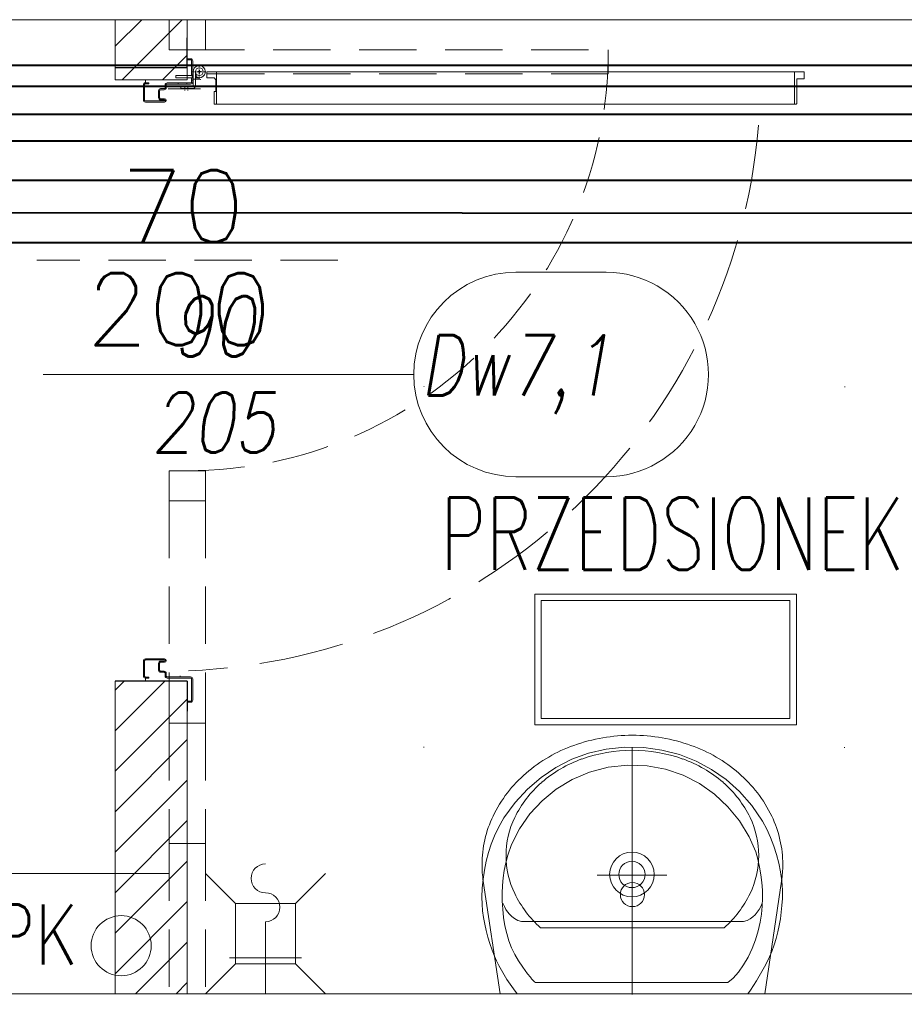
# Model space of a CAD drawing. Header units: millimetres. Extents: x -82287 to 177822, y -399756 to 0.
# Tile 177 of 228: x 52182 to 52329, y -195362 to -195199. Entities that reach past the tile are written whole.
import ezdxf
from ezdxf.enums import TextEntityAlignment as Align
from ezdxf.lldxf.tags import DXFTag

# ---------------------------------------------------------------- set-up
doc = ezdxf.new("R2010")
doc.units = ezdxf.units.MM
doc.header["$MEASUREMENT"] = 0
for name, pattern in [('SUŁOSZOWA - PB 21 03$0$CENTER', [0.6, 0.375, -0.075, 0.075, -0.075]), ('SUŁOSZOWA - PB 21 03$0$DOT', [6.35, 0, -6.35]), ('SUŁOSZOWA - PB 21 03$0$Hidden Line', [391.222223, 282.222223, -109]), ('SUŁOSZOWA - PB 21 03$0$HIDDEN2', [4.7625, 3.175, -1.5875])]:
    doc.linetypes.add(name, pattern=pattern)
doc.layers.get('DEFPOINTS').update_dxf_attribs({"lineweight": 50})
doc.layers.add('FL_XREF', color=252, linetype='Continuous')
for name, color, linetype, lineweight, true_color in [('IS_Ciepła_woda', 1, 'DASHDOT', 40, 0xff0000), ('IS_Cyrkulacja', 7, 'DASHWAVE', 40, 0x800080), ('IS_Zimna_woda', 5, 'SOLID', 40, 0x0000ff)]:
    doc.layers.add(name, color=color, linetype=linetype, lineweight=lineweight, true_color=true_color)
for name, color, linetype, lineweight in [('IS_Powrót', 5, 'DASH', 40), ('IS_Zasilanie', 1, 'SOLID', 40), ('SUŁOSZOWA - PB 21 03$0$!! 0_ Istn-sciany', 251, 'Continuous', 0), ('SUŁOSZOWA - PB 21 03$0$!! 0_ Istn-widok', 251, 'Continuous', 0), ('SUŁOSZOWA - PB 21 03$0$!! 0_Istn-armatura', 251, 'Continuous', 0), ('SUŁOSZOWA - PB 21 03$0$!! 0_opis pionów', 251, 'Continuous', 0), ('SUŁOSZOWA - PB 21 03$0$!! 0_Opis_pom', 251, 'Continuous', 0), ('SUŁOSZOWA - PB 21 03$0$!! 1_OPIS POM NOWE', 251, 'Continuous', 0), ('SUŁOSZOWA - PB 21 03$0$!! 1_PROJ Sciany', 251, 'Continuous', 0), ('SUŁOSZOWA - PB 21 03$0$!! 2 ZABUDOWA GK-MDF', 251, 'Continuous', 0), ('SUŁOSZOWA - PB 21 03$0$!! 2_Drzwi - nowe remont', 251, 'Continuous', 0), ('SUŁOSZOWA - PB 21 03$0$!! 2_drzwi opis', 251, 'Continuous', 0), ('SUŁOSZOWA - PB 21 03$0$!! 2_Hatch_zamurowania', 251, 'Continuous', 0), ('SUŁOSZOWA - PB 21 03$0$!! 2_WYBURZENIA DO REMONTU', 251, 'Continuous', 0), ('SUŁOSZOWA - PB 21 03$0$!! 2_wypos-sanitarne', 251, 'Continuous', 0), ('SUŁOSZOWA - PB 21 03$0$Dimension (ISO)', 251, 'Continuous', 0)]:
    doc.layers.add(name, color=color, linetype=linetype, lineweight=lineweight)
doc.styles.add('SUŁOSZOWA - PB 21 03$0$50', font='ROMANS.shx', dxfattribs={"width": 0.8, "oblique": 10, "height": 10})
doc.styles.add('SUŁOSZOWA - PB 21 03$0$ARCHETYP', font='romans.shx', dxfattribs={"height": 15})
doc.styles.add('SUŁOSZOWA - PB 21 03$0$ARIAL', font='tahoma.ttf')
doc.styles.add('SUŁOSZOWA - PB 21 03$0$Note Text (ISO)', font='tahoma.ttf')
doc.styles.add('SUŁOSZOWA - PB 21 03$0$TXT', font='simplex.shx')
tags = doc.linetypes.add('DASH', pattern=[15, 10, -5]).pattern_tags.tags
tags[6:7] = [DXFTag(74, 4), DXFTag(75, 0), DXFTag(340, '0'), DXFTag(46, 0.0), DXFTag(50, 0.0), DXFTag(44, 0.0), DXFTag(45, 0.0)]
tags[4:5] = [DXFTag(74, 4), DXFTag(75, 0), DXFTag(340, '0'), DXFTag(46, 0.0), DXFTag(50, 0.0), DXFTag(44, 0.0), DXFTag(45, 0.0)]
tags = doc.linetypes.add('DASHDOT', pattern=[20, 10, -5, 0, -5]).pattern_tags.tags
tags[10:11] = [DXFTag(74, 4), DXFTag(75, 0), DXFTag(340, '0'), DXFTag(46, 0.0), DXFTag(50, 0.0), DXFTag(44, 0.0), DXFTag(45, 0.0)]
tags[8:9] = [DXFTag(74, 4), DXFTag(75, 0), DXFTag(340, '0'), DXFTag(46, 0.0), DXFTag(50, 0.0), DXFTag(44, 0.0), DXFTag(45, 0.0)]
tags[6:7] = [DXFTag(74, 4), DXFTag(75, 0), DXFTag(340, '0'), DXFTag(46, 0.0), DXFTag(50, 0.0), DXFTag(44, 0.0), DXFTag(45, 0.0)]
tags[4:5] = [DXFTag(74, 4), DXFTag(75, 0), DXFTag(340, '0'), DXFTag(46, 0.0), DXFTag(50, 0.0), DXFTag(44, 0.0), DXFTag(45, 0.0)]
tags = doc.linetypes.add('DASHWAVE', pattern='A,10,-5,-20,[138,IS_LineDef.shx,S=2,R=0,X=-20,Y=0],-5', length=40).pattern_tags.tags
tags[16:17] = [DXFTag(74, 4), DXFTag(75, 0), DXFTag(340, '0'), DXFTag(46, 0.0), DXFTag(50, 0.0), DXFTag(44, 0.0), DXFTag(45, 0.0)]
tags[6:7] = [DXFTag(74, 4), DXFTag(75, 0), DXFTag(340, '0'), DXFTag(46, 0.0), DXFTag(50, 0.0), DXFTag(44, 0.0), DXFTag(45, 0.0)]
tags[4:5] = [DXFTag(74, 4), DXFTag(75, 0), DXFTag(340, '0'), DXFTag(46, 0.0), DXFTag(50, 0.0), DXFTag(44, 0.0), DXFTag(45, 0.0)]
tags = doc.linetypes.add('SOLID', pattern=[10, 10, 0]).pattern_tags.tags
tags[6:7] = [DXFTag(74, 4), DXFTag(75, 0), DXFTag(340, '0'), DXFTag(46, 0.0), DXFTag(50, 0.0), DXFTag(44, 0.0), DXFTag(45, 0.0)]
tags[4:5] = [DXFTag(74, 4), DXFTag(75, 0), DXFTag(340, '0'), DXFTag(46, 0.0), DXFTag(50, 0.0), DXFTag(44, 0.0), DXFTag(45, 0.0)]
doc.dimstyles.new('SUŁOSZOWA - PB 21 03$0$Default (ISO)', dxfattribs={"dimscale": 5, "dimtxt": 5, "dimasz": 5, "dimexe": 3.175, "dimexo": 0, "dimgap": 0.762, "dimtad": 1, "dimdec": 0, "dimrnd": 1e-08, "dimzin": 0, "dimtxsty": 'SUŁOSZOWA - PB 21 03$0$Note Text (ISO)', "dimcen": 0.09, "dimdle": 10, "dimclrd": 256, "dimclre": 256, "dimclrt": 256, "dimazin": 0, "dimtfac": 0.70104, "dimtmove": 0, "dimatfit": 3, "dimfxl": 1, "dimtolj": 1, "dimtzin": 0, "dimlwd": -1, "dimlwe": -1, "dimarcsym": 0})

# ---------------------------------------------------------------- blocks, each defined once
blk = doc.blocks.new('SUŁOSZOWA - PB 21 03$0$A$C578D6593')
for p, q in [((-26.36, 0), (-29.16, 18.76)), ((17.64, 0), (20.43, 18.76)), ((-19.63, 11), (10.9, 11)), ((-26.36, 0), (17.64, 0))]:
    blk.add_line(p, q)
blk.add_circle((-4.36, 16.5), 2)
for centre, radius, start, end in [((-4.36, 14), 29, 90, 109.6071), ((-4.36, 14), 29, 70.3929, 90), ((-5.67, 17.67), 25.11, 109.6071, 130.6955), ((-3.06, 17.67), 25.11, 49.3045, 70.3929), ((-4.36, 15.5), 25, 90, 109.6071), ((-4.36, 15.5), 25, 70.3929, 90), ((-5.67, 19.17), 21.11, 109.6071, 130.6955), ((-3.06, 19.17), 21.11, 49.3045, 70.3929), ((-7.68, 20), 22.03, 130.6955, 154.2825), ((-1.05, 20), 22.03, 25.7175, 49.3045), ((-7.68, 21.5), 18.03, 130.6955, 154.2825), ((-1.05, 21.5), 18.03, 25.7175, 49.3045), ((-10.79, 21.5), 18.58, 154.2825, 180), ((2.06, 21.5), 18.58, 0, 25.7175), ((-10.79, 23), 14.58, 154.2825, 180), ((2.06, 23), 14.58, 0, 25.7175), ((-10.79, 23), 14.58, 180, 205.7175), ((2.06, 23), 14.58, 334.2825, 0), ((-10.79, 21.5), 18.58, 180, 188.4794), ((2.06, 21.5), 18.58, 351.5206, 0), ((-7.68, 24.5), 18.03, 205.7175, 228.4823), ((-1.05, 24.5), 18.03, 311.5177, 334.2825)]:
    blk.add_arc(centre, radius, start, end)
blk = doc.blocks.new('SUŁOSZOWA - PB 21 03$0$A$C19D82A3D')
for points in [[(-5, 10), (-10, 15)], [(5, 10), (10, 15)], [(-5, 0), (-10, -5)], [(5, 0), (10, -5)]]:
    blk.add_lwpolyline(points)
blk.add_lwpolyline([(-5, 10), (5, 10), (5, 0), (-5, 0)], close=True)
blk = doc.blocks.new('SUŁOSZOWA - PB 21 03$0$A$C22F40D41')
for points in [[(6, -6), (6, 6)], [(0, 0), (12, 0)]]:
    blk.add_lwpolyline(points)
for centre, start, end in [((19.2, 0), 0, 180), ((14.4, 0), 180, 0)]:
    blk.add_arc(centre, 2.4, start, end)
blk = doc.blocks.new('SUŁOSZOWA - PB 21 03$0$A$C527aaae0')
at = {"lineweight": 5}
for points in [[(0, 0), (0, -0.4111)], [(0.1863, -0.1214), (0.1863, -0.1211)], [(0.1863, -0.1211), (0.1863, -0.1214)], [(-0.0573, -0.1985), (0.0582, -0.1985)]]:
    blk.add_lwpolyline(points, dxfattribs=at)
for points in [[(0.1915, -0.001), (0.1975, -0.0093), (0.203, -0.0173), (0.2082, -0.025), (0.213, -0.0326), (0.2175, -0.0402), (0.2216, -0.0479), (0.2255, -0.0558), (0.2292, -0.0639), (0.2328, -0.0735), (0.2366, -0.0845), (0.2399, -0.0953), (0.2429, -0.1061), (0.2453, -0.1169), (0.2473, -0.1278), (0.2487, -0.1389), (0.2495, -0.1502), (0.2498, -0.1618), (0.2492, -0.1766), (0.2478, -0.1918), (0.2457, -0.2067), (0.2428, -0.2214), (0.239, -0.2358), (0.2344, -0.25), (0.2289, -0.2639), (0.2225, -0.2775), (0.2132, -0.2936), (0.1947, -0.319), (0.174, -0.3415), (0.1513, -0.361), (0.1268, -0.3776), (0.1005, -0.391), (0.0726, -0.4011), (0.0432, -0.4079), (0.0125, -0.4112), (-0.0191, -0.4105), (-0.0495, -0.4063), (-0.0786, -0.3988), (-0.1062, -0.3881), (-0.1321, -0.3743), (-0.1563, -0.3574), (-0.1786, -0.3374), (-0.1988, -0.3143), (-0.2168, -0.2883), (-0.2237, -0.2746), (-0.2299, -0.2608), (-0.2353, -0.2468), (-0.24, -0.2327), (-0.2438, -0.2183), (-0.2467, -0.2037), (-0.2487, -0.1888), (-0.2498, -0.1735), (-0.2497, -0.1595), (-0.249, -0.1479), (-0.2479, -0.1367), (-0.2463, -0.1256), (-0.2444, -0.1148), (-0.242, -0.104), (-0.2392, -0.0932), (-0.2359, -0.0823), (-0.2322, -0.0712), (-0.2282, -0.0623), (-0.2242, -0.0541), (-0.22, -0.0461), (-0.2157, -0.0381), (-0.2113, -0.0303), (-0.2067, -0.0225), (-0.2019, -0.0148), (-0.1969, -0.0071), (-0.1921, -0.001)], [(0.1608, -0.0198), (0.1622, -0.0209), (0.1634, -0.022), (0.1645, -0.023), (0.1654, -0.024), (0.1663, -0.025), (0.1672, -0.0261), (0.1682, -0.0273), (0.1692, -0.0287), (0.1739, -0.0344), (0.1821, -0.0451), (0.1893, -0.0557), (0.1954, -0.0665), (0.2007, -0.0776), (0.2051, -0.0891), (0.2087, -0.1012), (0.2116, -0.114), (0.2138, -0.1277), (0.2152, -0.1416), (0.216, -0.1551), (0.2162, -0.1682), (0.2158, -0.181), (0.2146, -0.1937), (0.2128, -0.2063), (0.2103, -0.2189), (0.2069, -0.2316), (0.2007, -0.2493), (0.1874, -0.2756), (0.1704, -0.3001), (0.1499, -0.3221), (0.1263, -0.3413), (0.1, -0.3573), (0.0711, -0.3696), (0.0402, -0.3777), (0.0074, -0.3812), (-0.0248, -0.3802), (-0.0555, -0.3745), (-0.0846, -0.3645), (-0.1119, -0.3506), (-0.1369, -0.3331), (-0.1592, -0.3122), (-0.1785, -0.2885), (-0.1945, -0.2622), (-0.2053, -0.2373), (-0.2088, -0.2247), (-0.2117, -0.2119), (-0.2139, -0.1991), (-0.2155, -0.1862), (-0.2165, -0.1732), (-0.2167, -0.1601), (-0.2161, -0.147), (-0.2148, -0.1337), (-0.2129, -0.12), (-0.2097, -0.1056), (-0.2052, -0.0909), (-0.1995, -0.0763), (-0.1928, -0.0622), (-0.1851, -0.049), (-0.1767, -0.0372), (-0.1676, -0.0271), (-0.159, -0.0198)]]:
    blk.add_lwpolyline(points, close=True)
blk.add_lwpolyline([(0.2151, -0.1518), (0.2126, -0.1464), (0.21, -0.1415), (0.2071, -0.1372), (0.2038, -0.1333), (0.2, -0.1297), (0.1955, -0.1264), (0.1903, -0.1232), (0.1842, -0.1211), (-0.1851, -0.1211), (-0.1909, -0.1228), (-0.1959, -0.1256), (-0.2003, -0.1289), (-0.2043, -0.1326), (-0.2078, -0.1367), (-0.2109, -0.1413), (-0.2137, -0.1463), (-0.2163, -0.1518), (-0.2163, -0.1521)])
at = {"linetype": 'SUŁOSZOWA - PB 21 03$0$DOT'}
blk.add_lwpolyline([(-0.3533, -0.4109), (0.3467, -0.4109), (0.3467, -1.0109), (-0.3533, -1.0109)], close=True, dxfattribs=at)
for radius in [0.0371, 0.0219]:
    blk.add_circle((0.0005, -0.1995), radius)
blk = doc.blocks.new('SUŁOSZOWA - PB 21 03$0$zaw-dr-90-p')
at = {"color": 2, "linetype": 'SUŁOSZOWA - PB 21 03$0$CENTER', "ltscale": 0.2}
for p, q in [((24.5, 24), (31, 24)), ((24.5, 19), (31, 19)), ((12, 0), (-12, 0)), ((0, 12), (0, -12))]:
    blk.add_line(p, q, dxfattribs=at)
at = {"ltscale": 0.2}
for p, q in [((10, 12), (6.5, 12)), ((10, 0), (10, 6.5))]:
    blk.add_line(p, q, dxfattribs=at)
blk.add_lwpolyline([(10, 10), (10, 39), (6.5, 39), (6.5, 10)], dxfattribs=at)
blk.add_lwpolyline([(0, 6.5), (23.5, 6.5, 0.414214), (28, 11), (28, 31), (24.5, 31), (24.5, 11, -0.414214), (23.5, 10), (0, 10, 4.561698), (7.6, 6.5), (4.9, 4.2)], format="xyb", dxfattribs=at)
blk.add_lwpolyline([(-0.2, -0.2), (-2.5, -0.2), (-2.5, 0.2), (-0.2, 0.2), (-0.2, 2.5), (0.2, 2.5), (0.2, 0.2), (2.8, 0.2), (2.8, -0.2), (0.2, -0.2), (0.2, -2.8), (-0.2, -2.8)], close=True)
blk.add_circle((0, 0), 6.5, dxfattribs=at)
blk = doc.blocks.new('SUŁOSZOWA - PB 21 03$0$drzwi 90- sc 12')
for p, q in [((-13616.12, 20410.26), (-13620.22, 20410.26)), ((-13616.12, 20410.26), (-13620, 20410.26)), ((-13618.17, 20410.26), (-13616.22, 20410.26)), ((-13618.17, 20410.26), (-13616.22, 20410.26)), ((-13616.12, 20410.26), (-13616.12, 20411.46)), ((-13616.12, 20411.46), (-13615.02, 20411.46)), ((-13614.92, 20411.36), (-13614.92, 20313.77)), ((-13620.32, 20410.16), (-13620.32, 20313.77)), ((-13614.92, 20409.86), (-13620.32, 20409.86)), ((-13620.32, 20313.47), (-13620.32, 20317.97)), ((-13614.92, 20312.27), (-13614.92, 20317.97)), ((-13614.92, 20313.77), (-13620.32, 20313.77)), ((-13618.22, 20313.67), (-13618.22, 20313.37)), ((-13618.22, 20313.67), (-13616.42, 20313.67)), ((-13618.22, 20313.37), (-13620.22, 20313.37)), ((-13615.92, 20313.17), (-13615.92, 20312.17)), ((-13615.92, 20312.17), (-13615.02, 20312.17)), ((-13617.77, 20311.12), (-13617.77, 20305.72)), ((-13617.77, 20311.12), (-13617.77, 20305.72)), ((-13616.17, 20309.92), (-13616.17, 20311.02)), ((-13616.17, 20309.92), (-13617.37, 20309.92)), ((-13715.57, 20308.32), (-13715.57, 20308.56)), ((-13715.57, 20307.69), (-13715.57, 20308.56)), ((-13715.57, 20307.82), (-13715.57, 20308.56)), ((-13715.57, 20307.72), (-13715.37, 20307.72)), ((-13715.77, 20301.96), (-13716.27, 20301.96)), ((-13616.77, 20301.96), (-13616.27, 20301.96))]:
    blk.add_line(p, q)
for points in [[(-13665.27, 20284.96), (-13665.27, 20325.83)], [(-13615.57, 20309.64), (-13615.32, 20309.64), (-13615.32, 20309.82), (-13616.32, 20309.82), (-13616.32, 20309.64), (-13615.92, 20309.64)]]:
    blk.add_lwpolyline(points)
at = {"lineweight": 30}
for points in [[(-13716.27, 20308.92), (-13721.27, 20308.92)], [(-13716.27, 20308.92), (-13716.27, 20296.92)], [(-13614.27, 20308.92), (-13609.27, 20308.92)], [(-13614.27, 20308.92), (-13614.27, 20296.92)]]:
    blk.add_lwpolyline(points, dxfattribs=at)
at = {"ltscale": 0.2}
for points in [[(-13715.57, 20307.51), (-13715.57, 20309.48, 0.414214), (-13715.91, 20309.82), (-13719.43, 20309.82, 0.414214), (-13719.77, 20309.48), (-13719.77, 20308.92), (-13719.59, 20308.92), (-13719.59, 20309.48, -0.414214), (-13719.43, 20309.64), (-13716.97, 20309.64)], [(-13716.97, 20309.64), (-13715.91, 20309.64, -0.414214), (-13715.75, 20309.48), (-13715.75, 20307.51)], [(-13615.92, 20309.64), (-13616.63, 20309.64, 0.414214), (-13616.79, 20309.48), (-13616.79, 20305.58, -0.414214), (-13617.13, 20305.24), (-13617.58, 20305.24, 0.414214), (-13617.74, 20305.08), (-13617.74, 20304.48, -0.414214), (-13618.08, 20304.14), (-13619.26, 20304.14, -0.414214), (-13619.6, 20304.48), (-13619.6, 20305.15, 1), (-13619.79, 20305.15), (-13619.79, 20301.96, 0.414214), (-13619.63, 20301.8), (-13617.11, 20301.8, 0.414214), (-13616.95, 20301.96), (-13616.95, 20302.52), (-13616.77, 20302.52), (-13616.77, 20301.96, -0.414214), (-13617.11, 20301.62), (-13619.63, 20301.62, -0.414214), (-13619.97, 20301.96), (-13619.97, 20305.15, -1), (-13619.42, 20305.15), (-13619.42, 20304.48, 0.414214), (-13619.26, 20304.32), (-13618.08, 20304.32, 0.414214), (-13617.92, 20304.48), (-13617.92, 20305.08, -0.414214), (-13617.58, 20305.42), (-13617.13, 20305.42, 0.414214), (-13616.97, 20305.58), (-13616.97, 20309.48, -0.414214), (-13616.63, 20309.82), (-13613.11, 20309.82, -0.414214), (-13612.77, 20309.48), (-13612.77, 20308.92), (-13612.95, 20308.92), (-13612.95, 20309.48, 0.414214), (-13613.11, 20309.64), (-13615.57, 20309.64)], [(-13715.75, 20307.76), (-13715.75, 20305.58, 0.414214), (-13715.41, 20305.24), (-13714.96, 20305.24, -0.414214), (-13714.8, 20305.08), (-13714.8, 20304.48, 0.414214), (-13714.46, 20304.14), (-13713.28, 20304.14, 0.414214), (-13712.94, 20304.48), (-13712.94, 20305.15, -1), (-13712.75, 20305.15), (-13712.75, 20301.96, -0.414214), (-13712.91, 20301.8), (-13715.43, 20301.8, -0.414214), (-13715.59, 20301.96), (-13715.59, 20302.52), (-13715.77, 20302.52), (-13715.77, 20301.96, 0.414214), (-13715.43, 20301.62), (-13712.91, 20301.62, 0.414214), (-13712.57, 20301.96), (-13712.57, 20305.15, 1), (-13713.12, 20305.15), (-13713.12, 20304.48, -0.414214), (-13713.28, 20304.32), (-13714.46, 20304.32, -0.414214), (-13714.62, 20304.48), (-13714.62, 20305.08, 0.414214), (-13714.96, 20305.42), (-13715.41, 20305.42, -0.414214), (-13715.57, 20305.58), (-13715.57, 20307.64)]]:
    blk.add_lwpolyline(points, format="xyb", dxfattribs=at)
blk.add_lwpolyline([(-13616.79, 20308.82), (-13616.97, 20308.82), (-13616.97, 20307.42), (-13616.79, 20307.42)], close=True)
for centre, radius, start, end in [((-13620.22, 20410.16), 0.1, 90, 180), ((-13615.02, 20411.36), 0.1, 0, 90), ((-13616.42, 20313.17), 0.5, 0, 90), ((-13620.22, 20313.47), 0.1, 180, 270), ((-13615.02, 20312.27), 0.1, 270, 0), ((-13616.27, 20311.02), 0.1, 0, 90)]:
    blk.add_arc(centre, radius, start, end)
at = {"linetype": 'SUŁOSZOWA - PB 21 03$0$Hidden Line', "lineweight": 9, "ltscale": 0.05}
blk.add_arc((-13615.5, 20305.14), 99.12, 94.8005, 177.6944, dxfattribs=at)
at = {"xscale": 0.09999999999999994, "yscale": 0.09999999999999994, "zscale": 0.09999999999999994, "rotation": 180.0000000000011}
blk.add_blockref('SUŁOSZOWA - PB 21 03$0$zaw-dr-90-p', (-13614.92, 20310.92), dxfattribs=at)
blk = doc.blocks.new('SUŁOSZOWA - PB 21 03$0$1_ok-opis')
blk.add_line((0, 111.61), (0, 50))
for points in [[(-17, 128.61), (-17, 143.61)], [(17, 128.61), (17, 143.61)]]:
    blk.add_lwpolyline(points)
for centre, start, end in [((0, 143.61), 0, 180), ((0, 128.61), 180, 0)]:
    blk.add_arc(centre, 17, start, end)
at = {"style": 'SUŁOSZOWA - PB 21 03$0$ARCHETYP'}
for tag, height, rotation, p in [('NR', 12, 90, (0, 136.9)), ('NR', 12, 270, (0, 136.9)), ('SZEROKOŚĆ', 10, 90, (-8, 78.29)), ('SZEROKOŚĆ', 10, 270, (8, 78.29)), ('WYSOKOŚĆ', 10, 270, (-8, 78.29)), ('WYSOKOŚĆ', 10, 90, (8, 78.29))]:
    blk.add_attdef(tag, text='', height=height, rotation=rotation, dxfattribs=at).set_placement(p, align=Align.MIDDLE)
blk = doc.blocks.new('*D1518')
at = {"layer": 'DEFPOINTS', "color": 0, "transparency": 16777216}
for p in [(-689.8, 120.2), (510.2, 120.2), (510.2, 18.8)]:
    blk.add_point(p, dxfattribs=at)
at = {"layer": 'SUŁOSZOWA - PB 21 03$0$Dimension (ISO)', "transparency": 16777216}
for p, q in [((-689.8, 120.2), (-689.8, 2.9)), ((510.2, 120.2), (510.2, 2.9)), ((-664.8, 18.8), (485.2, 18.8))]:
    blk.add_line(p, q, dxfattribs=at)
for points in [[(-664.8, 22.9), (-664.8, 14.6), (-689.8, 18.8)], [(485.2, 22.9), (485.2, 14.6), (510.2, 18.8)]]:
    blk.add_solid(points, dxfattribs=at)
at = {"layer": 'SUŁOSZOWA - PB 21 03$0$Dimension (ISO)', "lineweight": 9, "transparency": 16777216, "insert": (-160.6, 48.6), "char_height": 25, "attachment_point": 1, "style": 'SUŁOSZOWA - PB 21 03$0$Note Text (ISO)'}
blk.add_mtext('\\A1;1200', dxfattribs=at)
blk = doc.blocks.new('ogrzewanie_1')
at = {"layer": 'IS_Powrót', "color": 6}
blk.add_line((52035.72, -149516.68), (52583.48, -149516.68), dxfattribs=at)
at = {"layer": 'IS_Powrót'}
blk.add_line((52047, -149527.67), (52588.97, -149527.67), dxfattribs=at)
at = {"layer": 'IS_Zasilanie', "color": 6}
blk.add_line((52025.72, -149508.53), (52573.48, -149508.52), dxfattribs=at)
at = {"layer": 'IS_Zasilanie'}
blk.add_line((52057, -149538.03), (52598.97, -149538.03), dxfattribs=at)
blk = doc.blocks.new('woda_1')
at = {"layer": 'IS_Ciepła_woda'}
blk.add_line((-28320.73, -225464.49), (-27785.44, -225464.47), dxfattribs=at)
at = {"layer": 'IS_Cyrkulacja'}
blk.add_line((-28309.91, -225476.38), (-27775.44, -225476.62), dxfattribs=at)
at = {"layer": 'IS_Zimna_woda'}
blk.add_line((-28329.91, -225455.38), (-27795.44, -225455.38), dxfattribs=at)
blk = doc.blocks.new('SUŁOSZOWA - PB 21 03$0$A$C11ef928a')
at = {"layer": 'SUŁOSZOWA - PB 21 03$0$Dimension (ISO)', "lineweight": 9}
dim = blk.add_linear_dim(base=(510.2, 18.8), p1=(-689.8, 120.2), p2=(510.2, 120.2), angle=180, dimstyle='SUŁOSZOWA - PB 21 03$0$Default (ISO)', override={"dimdec": 0, "dimlfac": 1, "dimtp": 0, "dimtm": 0, "dimtdec": 2, "dimtofl": 0, "dimatfit": 1}, dxfattribs=at)
dim.commit()
dim.dimension.update_dxf_attribs({"geometry": '*D1518', "text_midpoint": (-125.7, 18.8), "dimtype": 128})
blk = doc.blocks.new('SUŁOSZOWA - PB 21 03')
at = {"layer": 'SUŁOSZOWA - PB 21 03$0$!! 2_Hatch_zamurowania'}
h = blk.add_hatch(dxfattribs=at)
h.set_pattern_fill('ANSI31', color=256, scale=1.5)
h.set_pattern_definition([(45, (-1e-06, 326), (-3.36759605, 3.36759605), [])])
h.paths.add_polyline_path([(52147.71142, -195251.5883), (52135.71142, -195251.5883), (52135.71142, -195261.5883), (52147.71142, -195261.5883)])
h = blk.add_hatch(dxfattribs=at)
h.set_pattern_fill('ANSI31', color=256, scale=1.5)
h.set_pattern_definition([(45, (3e-07, 64), (-3.36759605, 3.36759605), [])])
h.paths.add_polyline_path([(52147.71143, -195413.5883), (52135.71142, -195413.5883), (52135.71142, -195361.5883), (52147.71143, -195361.5883)])
at = {"layer": 'SUŁOSZOWA - PB 21 03$0$!! 0_ Istn-sciany'}
for points in [[(52004.71142, -195251.5883), (52304.71142, -195251.5883)], [(52030.71142, -195413.5883), (52144.71142, -195413.5883)], [(52150.71142, -195413.5883), (52292.71142, -195413.5883)]]:
    blk.add_lwpolyline(points, dxfattribs=at)
at = {"layer": 'SUŁOSZOWA - PB 21 03$0$!! 0_ Istn-widok'}
blk.add_lwpolyline([(52144.71142, -195413.5883), (52150.71142, -195413.5883)], dxfattribs=at)
at = {"layer": 'SUŁOSZOWA - PB 21 03$0$!! 0_opis pionów'}
blk.add_circle((52136.71142, -195405.5883), 5, dxfattribs=at)
at = {"layer": 'SUŁOSZOWA - PB 21 03$0$!! 0_Opis_pom', "ltscale": 0.7}
for points in [[(52205.4748, -195368.86297), (52248.9948, -195368.86297), (52248.9948, -195347.10297), (52205.4748, -195347.10297)], [(52206.5628, -195367.77497), (52247.9068, -195367.77497), (52247.9068, -195348.19097), (52206.5628, -195348.19097)]]:
    blk.add_lwpolyline(points, close=True, dxfattribs=at)
at = {"layer": 'SUŁOSZOWA - PB 21 03$0$!! 1_PROJ Sciany'}
for points in [[(52135.71142, -195261.5883), (52135.71142, -195251.5883)], [(52147.71142, -195261.5883), (52147.71142, -195251.5883)], [(52135.71142, -195261.5883), (52147.71142, -195261.5883)], [(52135.71142, -195413.5883), (52135.71142, -195361.5883)], [(52135.71142, -195361.5883), (52147.71142, -195361.5883)], [(52147.71142, -195413.5883), (52147.71142, -195361.5883)]]:
    blk.add_lwpolyline(points, dxfattribs=at)
at = {"layer": 'SUŁOSZOWA - PB 21 03$0$!! 2 ZABUDOWA GK-MDF'}
blk.add_lwpolyline([(52030.71142, -195393.5883), (52144.71142, -195393.5883)], dxfattribs=at)
at = {"layer": 'SUŁOSZOWA - PB 21 03$0$!! 2_WYBURZENIA DO REMONTU'}
blk.add_lwpolyline([(52135.71142, -195251.5883), (52147.71142, -195251.5883)], dxfattribs=at)
for points in [[(52147.71142, -195251.5883), (52135.71142, -195251.5883), (52135.71142, -195261.5883), (52147.71142, -195261.5883)], [(52147.71143, -195413.5883), (52135.71142, -195413.5883), (52135.71142, -195361.5883), (52147.71143, -195361.5883)]]:
    blk.add_lwpolyline(points, close=True, dxfattribs=at)
at = {"layer": 'SUŁOSZOWA - PB 21 03$0$!! 2_WYBURZENIA DO REMONTU', "linetype": 'SUŁOSZOWA - PB 21 03$0$HIDDEN2', "ltscale": 3}
for points in [[(52150.71142, -195256.5883), (52150.71142, -195251.5883), (52144.71142, -195251.5883), (52144.71142, -195256.5883)], [(52217.71142, -195260.5883), (52147.71142, -195260.5883), (52147.71142, -195256.5883), (52217.71142, -195256.5883)], [(52150.71142, -195326.5883), (52150.71142, -195331.5883), (52144.71142, -195331.5883), (52144.71142, -195326.5883)]]:
    blk.add_lwpolyline(points, close=True, dxfattribs=at)
for points in [[(52172.71142, -195291.5883), (52122.71142, -195291.5883)], [(52144.71142, -195331.5883), (52150.71142, -195331.5883)], [(52144.71142, -195331.5883), (52144.71142, -195368.5883)], [(52150.71142, -195331.5883), (52150.71142, -195368.5883)], [(52144.71142, -195368.5883), (52150.71142, -195368.5883)], [(52144.71142, -195368.5883), (52144.71142, -195388.5883)], [(52150.71142, -195368.5883), (52150.71142, -195388.5883)], [(52144.71142, -195388.5883), (52144.71142, -195413.5883)], [(52144.71142, -195388.5883), (52150.71142, -195388.5883)], [(52150.71142, -195388.5883), (52150.71142, -195413.5883)]]:
    blk.add_lwpolyline(points, dxfattribs=at)
blk.add_arc((52147.71142, -195256.5883), 70, 270, 0, dxfattribs=at)
at = {"xscale": -0.1, "yscale": 0.1, "zscale": 0.1, "rotation": 90}
blk.add_blockref('SUŁOSZOWA - PB 21 03$0$A$C11ef928a', (82225.12684, -195364.3052), dxfattribs=at)
at = {"layer": 'SUŁOSZOWA - PB 21 03$0$!! 0_Istn-armatura', "rotation": 90}
blk.add_blockref('SUŁOSZOWA - PB 21 03$0$A$C22F40D41', (52160.71142, -195413.5883), dxfattribs=at)
at = {"layer": 'SUŁOSZOWA - PB 21 03$0$!! 0_Istn-armatura', "xscale": -1, "rotation": 270}
blk.add_blockref('SUŁOSZOWA - PB 21 03$0$A$C19D82A3D', (52155.71142, -195403.5883), dxfattribs=at)
at = {"layer": 'SUŁOSZOWA - PB 21 03$0$!! 2_Drzwi - nowe remont', "xscale": -1, "rotation": 270}
blk.add_blockref('SUŁOSZOWA - PB 21 03$0$drzwi 90- sc 12', (31838.78709, -181645.3186), dxfattribs=at)
at = {"layer": 'SUŁOSZOWA - PB 21 03$0$!! 2_drzwi opis'}
ref = blk.add_blockref('SUŁOSZOWA - PB 21 03$0$1_ok-opis', (52073.74598, -195310.58827), dxfattribs=dict(at, rotation=270.0000036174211))
ref.add_attrib('WYSOKOŚĆ', '205', dxfattribs={"layer": '0', "height": 10, "rotation": 180.0000036, "style": 'SUŁOSZOWA - PB 21 03$0$50', "oblique": 10, "text_generation_flag": 6, "width": 0.8}).set_placement((52152.03683, -195318.58826), align=Align.MIDDLE)
ref.add_attrib('SZEROKOŚĆ', '90', dxfattribs={"layer": '0', "height": 10, "rotation": 180.0000036, "style": 'SUŁOSZOWA - PB 21 03$0$50', "oblique": 10, "text_generation_flag": 6, "width": 0.8}).set_placement((52152.03683, -195302.58826), align=Align.MIDDLE)
ref.add_attrib('NR', 'Dw7,1', dxfattribs={"layer": '0', "height": 10, "rotation": 180.0000036, "style": 'SUŁOSZOWA - PB 21 03$0$50', "oblique": 10, "text_generation_flag": 6, "width": 0.8}).set_placement((52202.35722, -195310.58826), align=Align.MIDDLE)
at = {"layer": 'SUŁOSZOWA - PB 21 03$0$!! 2_WYBURZENIA DO REMONTU', "linetype": 'SUŁOSZOWA - PB 21 03$0$HIDDEN2', "ltscale": 3, "xscale": -1}
blk.add_blockref('SUŁOSZOWA - PB 21 03$0$A$C578D6593', (52217.3478, -195413.5883), dxfattribs=at)
at = {"layer": 'SUŁOSZOWA - PB 21 03$0$!! 2_wypos-sanitarne', "xscale": 100, "yscale": 100, "zscale": 100, "rotation": 180}
blk.add_blockref('SUŁOSZOWA - PB 21 03$0$A$C527aaae0', (52221.68137, -195413.69118), dxfattribs=at)
at = {"layer": 'SUŁOSZOWA - PB 21 03$0$!! 0_opis pionów', "style": 'SUŁOSZOWA - PB 21 03$0$ARCHETYP', "width": 0.8}
blk.add_text('PK', height=10, rotation=0, dxfattribs=at).set_placement((52115.16238, -195408.73403))
at = {"layer": 'SUŁOSZOWA - PB 21 03$0$!! 0_Opis_pom', "ltscale": 0.7, "style": 'SUŁOSZOWA - PB 21 03$0$TXT', "width": 0.7}
blk.add_text('PRZEDSIONEK', height=12, dxfattribs=at).set_placement((52228.34993, -195343.05665), align=Align.CENTER)
at = {"layer": 'SUŁOSZOWA - PB 21 03$0$!! 0_Opis_pom', "ltscale": 0.7, "style": 'SUŁOSZOWA - PB 21 03$0$ARIAL'}
for tag, p in [('B0,19', (52679.2094, -194257.55204)), ('B2,14', (73874.0461, -194402.0887)), ('B2,12', (73342.49259, -194413.89249)), ('B1,21', (60405.50261, -194427.18207)), ('B2,11', (73069.01144, -194438.89383)), ('B2,16', (75195.07765, -194441.83446)), ('A1,16', (59129.54925, -194448.08429)), ('B1/17', (59524.53699, -194450.37428)), ('B1,19', (59914.81903, -194448.15658)), ('1,23', (61575.22173, -194450.37428)), ('1,22', (60947.33929, -194456.1144)), ('B0,15', (51514.15008, -194461.8073)), ('A1,1', (58808.06672, -194460.94161)), ('B3,7', (87459.81312, -194465.07097)), ('B3,3', (88235.73906, -194465.79732)), ('B2,19.1', (76701.67035, -194466.03695)), ('B2,17', (75506.7465, -194471.3759)), ('B1,18', (59715.51745, -194473.87108)), ('B0,18', (52071.43815, -194478.40179)), ('B3,8', (90006.66539, -194478.47972)), ('B3,6', (86826.65132, -194483.15512)), ('B2,15', (74566.38885, -194487.81114)), ('B1,20', (60198.53687, -194490.17374)), ('B2,10', (72728.63362, -194489.37283)), ('B2,13', (73649.91716, -194500.01242)), ('A0,6', (49094.40602, -194505.72387)), ('A2,5', (72452.45009, -194505.90583)), ('A1,6', (58565.96262, -194514.50753)), ('B1,1', (61908.24378, -194515.48656)), ('A0,4', (49692.81919, -194517.93289)), ('B0,22', (54187.56644, -194519.04308)), ('A0,3', (49906.53818, -194524.03766)), ('B0,20', (53125.45224, -194527.8835)), ('A0,5', (49399.71914, -194533.19455)), ('B0,21', (53847.26622, -194535.08002)), ('B1,3', (62229.35503, -194604.49851)), ('B2,18', (75922.43604, -194612.23635)), ('B2,19', (77152.69039, -194617.53776)), ('A3,4', (85509.27934, -194642.47136)), ('B0,24B', (54824.42896, -194684.26784)), ('B1,4', (63476.45184, -194691.11207)), ('B0,16', (51457.40872, -194704.43091)), ('B0,13', (50367.63944, -194706.5583)), ('B0,17', (51897.58569, -194706.77195)), ('A2,4', (71695.75649, -194707.44268)), ('A1,5', (58149.22649, -194724.80163)), ('A2.1', (72371.45884, -194731.56251)), ('B0,23', (54542.05776, -194742.93939)), ('A1,2', (58744.42262, -194746.622)), ('B1,2D', (60756.29674, -194750.92727)), ('A1,15', (59129.54925, -194780.73348)), ('A3.1', (86079.08704, -194786.62422)), ('B0,14', (50962.60809, -194789.06568)), ('B1,4', (63483.03852, -194791.04365)), ('A0,2', (49295.91259, -194810.95246)), ('B2.7', (74548.27897, -194836.12781)), ('B3,2', (89035.72921, -194837.99287)), ('B1,2B', (62374.83512, -194841.86715)), ('B0,7', (52851.95551, -194845.56115)), ('B1,2A', (61803.35407, -194869.27513)), ('B0,8', (51561.38742, -194890.27848)), ('A3.2', (86016.50296, -195004.88875)), ('A1,3', (58810.05243, -195008.83917)), ('A0,1', (49914.27925, -195025.82804)), ('A0,10', (49695.87246, -195042.9259)), ('B0,17', (51225.06492, -195049.74007)), ('B2.2', (74976.1855, -195068.47988)), ('B0,6', (52110.41055, -195069.39267)), ('B1,8', (61403.63433, -195071.25189)), ('A2.2', (72371.45884, -195070.78713)), ('A0,7', (49042.50308, -195082.6056)), ('B3,11', (88623.94853, -195099.23575)), ('B3,4', (87612.56208, -195132.78192)), ('B3,5', (86839.47632, -195174.05241)), ('B0,12', (50313.60595, -195207.52936)), ('B0,11', (50726.178, -195219.06638)), ('B3,10', (89778.42161, -195220.68871)), ('B1,6', (63686.26823, -195231.3997)), ('B0,24A', (54359.17011, -195245.97867)), ('A1,4', (58093.66276, -195250.96213)), ('B0,10', (51476.34179, -195259.44699)), ('B3,9', (90479.74099, -195260.18621)), ('A0,11', (49643.96951, -195271.84772)), ('B1,14', (59332.54805, -195280.73534)), ('B0,9', (51798.4912, -195291.17482)), ('B2,21', (75970.16114, -195290.81005)), ('A0,8', (49042.50308, -195293.21363)), ('B1,13', (60186.62513, -195314.46953)), ('B1,5', (63419.22943, -195317.21026)), ('B2,9', (73175.51251, -195317.21162)), ('A2.3', (71832.37045, -195318.78232)), ('B2,4', (74493.5947, -195318.7733)), ('A3,3', (85569.83931, -195318.78232)), ('B0,3', (52068.59538, -195319.60465)), ('B1,10', (60892.94126, -195319.45825)), ('B2,3', (74674.2815, -195319.28036)), ('B3,1', (88723.65615, -195329.98594)), ('B2,8', (73894.209, -195338.18956)), ('B1,9', (61058.12383, -195344.48743)), ('B2,20', (77211.021, -195343.82367)), ('B2.1', (75304.74121, -195348.36327)), ('B0,2', (52227.2348, -195357.98297)), ('B1,2C', (61827.40698, -195369.02625)), ('B1,7', (62134.52151, -195372.05069)), ('B0,1', (53061.17304, -195403.85659)), ('A0,9', (49001.50444, -195413.15723)), ('A0,12', (49689.76592, -195485.50737)), ('B0,4', (52224.78303, -195500.96352)), ('B2,5', (74686.48999, -195507.24036)), ('B1,11', (61050.00078, -195512.89565)), ('B1,12', (60864.00751, -195544.00738)), ('B2,6', (74499.29165, -195549.55175)), ('B0,5', (52066.14362, -195556.83806)), ('C2,2', (74812.78942, -195865.8959)), ('C1,3', (61091.58871, -195973.27844)), ('C0,2A', (52278.30875, -196050.48297)), ('C0,1', (52808.36775, -196132.34208)), ('C1,2', (61690.27405, -196439.72387)), ('C1,1', (62060.59754, -196465.28533)), ('C3,1', (88979.71614, -196545.67785)), ('C0,2B', (53028.88223, -196668.8019)), ('C1,4', (61008.68123, -196686.32122)), ('C2,1', (75334.65984, -196786.2197)), ('C2,3', (74834.65119, -196933.26657)), ('C1,5', (61062.7252, -196991.42453)), ('C1,10', (62127.38542, -196998.81344)), ('C1,9', (62147.33751, -197289.53424)), ('C1,6', (61131.41824, -197329.69535)), ('C0,3', (52181.98562, -197341.92176)), ('D1,1', (73931.12245, -197584.03121)), ('C0,4', (52345.96562, -197596.60561)), ('D0,18', (60296.49264, -197617.95269)), ('C2,4', (75243.70451, -197663.89)), ('D0,7', (59141.53804, -197722.84718)), ('C1,7', (61222.2575, -197737.18052)), ('D0,17', (60701.16801, -197741.44864)), ('D1,4', (73157.19908, -197744.29721)), ('D0,3', (59562.25866, -197751.14316)), ('D1,6', (72757.78643, -197751.22612)), ('D0,6', (58741.71849, -197802.61699)), ('D0,10', (58357.73602, -197820.93991)), ('D,09', (59195.67196, -197881.51243)), ('C0,5', (52269.72696, -197902.4362)), ('C0,6', (52872.93793, -197917.07354)), ('D0,2', (59943.06082, -197917.06725)), ('D1,3', (73475.28953, -197924.29875)), ('D0,16', (60721.3534, -197935.2949)), ('D0,8', (59058.9008, -197963.64925)), ('D0,5', (59448.52586, -197969.8061)), ('C2,5', (74555.08284, -197988.7886)), ('D1,5', (73291.61607, -197999.29956)), ('D0,4', (59655.02693, -198042.2589)), ('D0,15', (60692.12223, -198127.4643)), ('D1,2', (73578.07819, -198172.30068)), ('D0,1', (59931.33074, -198173.12806)), ('D0,11', (58161.27105, -198211.45823)), ('D0,12', (58250.99458, -198537.17631)), ('D0,13', (58250.99458, -198764.99605)), ('D1,7', (71854.87376, -198786.88467)), ('D0,14', (59130.08589, -198795.3373)), ('D1,8', (71715.35366, -199212.44512))]:
    blk.add_attdef(tag, text='', height=11.968, dxfattribs=at).set_placement(p, align=Align.MIDDLE_CENTER)
at = {"layer": 'SUŁOSZOWA - PB 21 03$0$!! 1_OPIS POM NOWE', "style": 'SUŁOSZOWA - PB 21 03$0$ARIAL'}
for tag, p in [('C1.7A', (61271.6179, -197538.30303)), ('C2.5B', (74970.66097, -197546.70728)), ('C2,5C', (74903.71123, -197659.13664)), ('C2.4', (75374.07862, -197726.11453)), ('D1,2B', (74322.25834, -197791.43247)), ('C1.7C', (61260.26049, -197811.38428)), ('C1.8B', (61588.27341, -197817.62151)), ('C1.8A', (61884.42005, -197818.94854)), ('C1.7B', (61322.12354, -197933.89849)), ('C2,5A', (74943.41937, -197993.49482)), ('E1.2', (62164.78326, -198139.98688)), ('E1.5E', (62692.10372, -198153.27854)), ('D1,2C', (73419.9359, -198156.57844)), ('E3.1', (88990.58975, -198158.87886)), ('E2.9', (75361.45041, -198161.88904)), ('E2.7', (76022.45692, -198162.26272)), ('D1,2A', (74280.17915, -198172.30068)), ('E1.5D', (62993.60773, -198185.416)), ('E1.1', (61330.46191, -198191.9806)), ('E1.5C', (63016.9343, -198246.3437)), ('E1.5B', (63264.15117, -198307.8661)), ('E3.2', (88781.41347, -198385.24275)), ('E1.6', (61022.6264, -198421.00827)), ('E2.2', (74782.75417, -198427.85813)), ('E2.8', (75757.29014, -198437.09188)), ('E2.6', (76531.8031, -198444.40756)), ('E3.4', (89392.22607, -198450.03942)), ('E1.5A', (63049.47589, -198456.39852)), ('E1.5G', (62892.39981, -198586.12622)), ('E1.5F', (62736.15118, -198589.14592)), ('E1,4', (61888.25021, -198652.6996)), ('E2.1', (75803.99631, -198697.05773)), ('E1.5L', (63297.7633, -198733.65678)), ('E1.3', (61058.5992, -198806.28147)), ('E1.5H', (62893.53005, -198830.01758)), ('E2,3', (74778.52304, -198843.9541)), ('E3.3', (89150.95684, -198867.32581)), ('E1.5K', (63266.15427, -198904.67789)), ('E1.5I', (62723.74907, -199005.87002)), ('E2.4', (75135.87669, -199083.20857)), ('E2.5', (76615.04061, -199164.91143)), ('E1.5J', (63204.25187, -199215.697))]:
    blk.add_attdef(tag, text='', height=11.968, dxfattribs=at).set_placement(p, align=Align.MIDDLE_CENTER)
at = {"layer": 'SUŁOSZOWA - PB 21 03$0$!! 2_WYBURZENIA DO REMONTU', "linetype": 'SUŁOSZOWA - PB 21 03$0$HIDDEN2', "ltscale": 3, "style": 'SUŁOSZOWA - PB 21 03$0$ARCHETYP'}
for s, p in [('70', (52136.68862, -195288.5883)), ('200', (52130.90735, -195305.73544))]:
    blk.add_text(s, height=12, rotation=360, dxfattribs=at).set_placement(p)

msp = doc.modelspace()

# ---------------------------------------------------------------- block references
at = {"layer": 'FL_XREF'}
msp.add_blockref('SUŁOSZOWA - PB 21 03', (62.28, 52.9), dxfattribs=at)
at = {"layer": 'IS_Zasilanie'}
msp.add_blockref('ogrzewanie_1', (62.28, -45697.72), dxfattribs=at)
at = {"layer": 'IS_Zimna_woda'}
msp.add_blockref('woda_1', (80431.53, 30245.63), dxfattribs=at)

doc.saveas('drawing.dxf')
